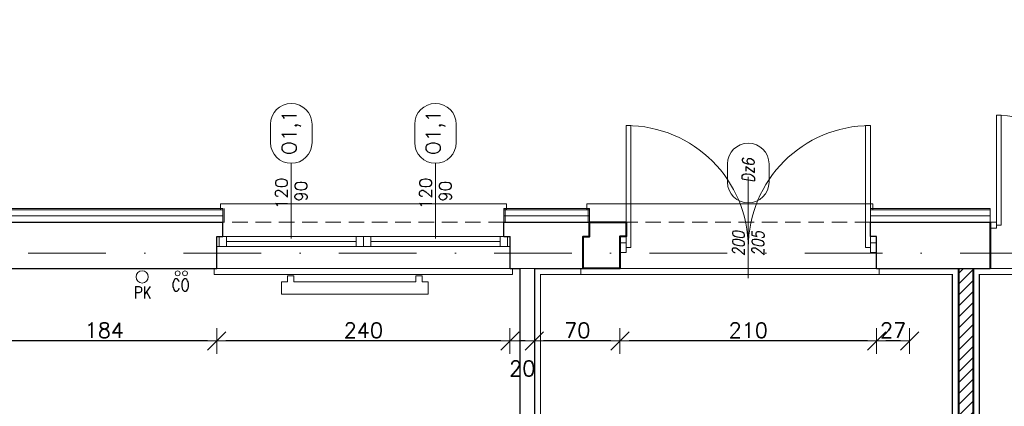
# Model space of a CAD drawing. Header units: millimetres. Extents: x 23192 to 177760, y -399809 to -79279.
# Tile 152 of 256: x 53970 to 54776, y -194465 to -194148. Entities that reach past the tile are written whole.
import ezdxf
from ezdxf.enums import TextEntityAlignment as Align

# ---------------------------------------------------------------- set-up
doc = ezdxf.new("R2010")
doc.units = ezdxf.units.MM
for name, pattern in [('2_3', [1, 0.5, -0.5]), ('DASHDOT', [25.4, 12.7, -6.35, 0, -6.35]), ('HIDDEN', [9.525, 6.35, -3.175])]:
    doc.linetypes.add(name, pattern=pattern)
doc.layers.get('0').update_dxf_attribs({"lineweight": 0})
for name, color, linetype, lineweight in [('!! 0_ Istn-okna', 6, 'Continuous', 13), ('!! 0_ Istn-sciany', 3, 'Continuous', 30), ('!! 0_ Istn-widok', 1, 'Continuous', 15), ('!! 0_Istn-armatura', 6, 'Continuous', 9), ('!! 0_Istn-cienka', 4, 'Continuous', 9), ('!! 0_Istn-drzwi', 1, 'Continuous', 13), ('!! 0_Opis_okna', 8, 'Continuous', 15), ('!! 0_Osie', 1, 'DASHDOT', 13), ('!! 1  WYDZIELENIE PPOŻ', 252, 'Continuous', 0), ('!! 1_ tynk zewn  - nowy', 21, 'Continuous', 20), ('!! 1_drzwi-linia', 213, 'Continuous', 5), ('!! 1_hatch projektowane ściany', 4, 'Continuous', 5), ('!! 1_PROJ Sciany', 2, 'Continuous', 40), ('!! 2_ remont Ocieplenie', 4, 'ZIGZAG', 5), ('!! 2_drzwi opis', 151, 'Continuous', 9), ('!! wymiary osi', 250, 'Continuous', 9), ('0-osie-liniA', 14, 'DASHDOT', 5)]:
    doc.layers.add(name, color=color, linetype=linetype, lineweight=lineweight)
doc.layers.add('!! 0_Istn-grzejniki', color=7, linetype='Continuous', lineweight=0, plot=False)
doc.layers.add('Powierzchnia', color=140, linetype='Continuous', lineweight=5, plot=False)
doc.styles.add('50', font='ROMANS.shx', dxfattribs={"width": 0.8, "height": 10})
doc.styles.add('ARCHETYP', font='romans.shx', dxfattribs={"height": 15})
doc.styles.add('TXT', font='simplex.shx')
doc.linetypes.add('ZIGZAG', pattern='A,0.00254,-5.08,[131,ltypeshp.shx,S=5.08,R=0,X=-5.08,Y=0],-10.16,[131,ltypeshp.shx,S=5.08,R=180,X=5.08,Y=0],-5.08', length=20.32254)
doc.dimstyles.new('DIM50', dxfattribs={"dimscale": 5, "dimtxt": 2.5, "dimasz": 1.5, "dimexe": 0, "dimexo": 0, "dimgap": 0.5, "dimtad": 1, "dimdec": 4, "dimrnd": 0.5, "dimdsep": 46, "dimtxsty": 'TXT', "dimblk1": 'TICK1', "dimblk2": 'TICK1', "dimsah": 1, "dimcen": 0, "dimse1": 1, "dimse2": 1, "dimclrd": 1, "dimclre": 7, "dimclrt": 9, "dimadec": 0, "dimazin": 0, "dimtfac": 1, "dimtdec": 4, "dimtmove": 2, "dimatfit": 3, "dimldrblk": 'TICK1', "dimfxl": 1, "dimtolj": 1, "dimarcsym": 0})

# ---------------------------------------------------------------- blocks, each defined once
blk = doc.blocks.new('BLOK OSI')
at = {"layer": '0-osie-liniA', "ltscale": 5}
blk.add_lwpolyline([(48639.33021, -194402.0883), (55424.2848, -194402.0883)], dxfattribs=at)
blk = doc.blocks.new('1_ok-opis')
blk.add_line((0, 111.61), (0, 50))
for points in [[(-17, 128.61), (-17, 143.61)], [(17, 128.61), (17, 143.61)]]:
    blk.add_lwpolyline(points)
for centre, start, end in [((0, 143.61), 0, 180), ((0, 128.61), 180, 0)]:
    blk.add_arc(centre, 17, start, end)
at = {"style": 'ARCHETYP'}
for tag, height, rotation, p in [('NR', 12, 90, (0, 136.9)), ('NR', 12, 270, (0, 136.9)), ('SZEROKOŚĆ', 10, 90, (-8, 78.29)), ('SZEROKOŚĆ', 10, 270, (8, 78.29)), ('WYSOKOŚĆ', 10, 270, (-8, 78.29)), ('WYSOKOŚĆ', 10, 90, (8, 78.29))]:
    blk.add_attdef(tag, text='', height=height, rotation=rotation, dxfattribs=at).set_placement(p, align=Align.MIDDLE)
blk = doc.blocks.new('TICK1')
at = {"color": 0}
for p, q in [((0, -1.4), (0, 1.4)), ((0, 0), (-1, 0))]:
    blk.add_line(p, q, dxfattribs=at)
at = {"color": 2}
blk.add_line((-1, -1), (1, 1), dxfattribs=at)
blk = doc.blocks.new('*D2243')
at = {"layer": '!! wymiary osi', "color": 1, "lineweight": -2, "transparency": 16777216}
blk.add_line((53201.21, -193749.32), (55021.21, -193749.32), dxfattribs=at)
at = {"layer": 'DEFPOINTS', "color": 0, "transparency": 16777216}
for p in [(55028.71, -193749.32), (53193.71, -193904.59), (55028.71, -194277.59)]:
    blk.add_point(p, dxfattribs=at)
at = {"layer": '!! wymiary osi', "color": 1, "lineweight": -2, "transparency": 16777216, "xscale": 7.5, "yscale": 7.5, "zscale": 7.5, "rotation": 180}
blk.add_blockref('TICK1', (53193.71, -193749.32), dxfattribs=at)
at = {"layer": '!! wymiary osi', "color": 1, "lineweight": -2, "transparency": 16777216, "xscale": 7.5, "yscale": 7.5, "zscale": 7.5}
blk.add_blockref('TICK1', (55028.71, -193749.32), dxfattribs=at)
at = {"layer": '!! wymiary osi', "color": 9, "transparency": 16777216, "insert": (54111.21, -193740.57), "char_height": 12.5, "attachment_point": 5, "style": 'TXT'}
blk.add_mtext('\\A1;1835', dxfattribs=at)
blk = doc.blocks.new('*D2270')
at = {"layer": '!! wymiary osi', "color": 1, "lineweight": -2, "transparency": 16777216}
blk.add_line((53955.21, -193779.13), (54372.21, -193779.13), dxfattribs=at)
at = {"layer": 'DEFPOINTS', "color": 0, "transparency": 16777216}
for p in [(54379.71, -193779.13), (53947.71, -194326.59), (54379.71, -194326.59)]:
    blk.add_point(p, dxfattribs=at)
at = {"layer": '!! wymiary osi', "color": 1, "lineweight": -2, "transparency": 16777216, "xscale": 7.5, "yscale": 7.5, "zscale": 7.5, "rotation": 180}
blk.add_blockref('TICK1', (53947.71, -193779.13), dxfattribs=at)
at = {"layer": '!! wymiary osi', "color": 1, "lineweight": -2, "transparency": 16777216, "xscale": 7.5, "yscale": 7.5, "zscale": 7.5}
blk.add_blockref('TICK1', (54379.71, -193779.13), dxfattribs=at)
at = {"layer": '!! wymiary osi', "color": 9, "transparency": 16777216, "insert": (54163.71, -193770.38), "char_height": 12.5, "attachment_point": 5, "style": 'TXT'}
blk.add_mtext('\\A1;432', dxfattribs=at)
blk = doc.blocks.new('*D2271')
at = {"layer": '!! wymiary osi', "color": 1, "lineweight": -2, "transparency": 16777216}
for p, q in [((54372.21, -193779.13), (54364.71, -193779.13)), ((54379.71, -193779.13), (54391.71, -193779.13)), ((54399.21, -193779.13), (54406.71, -193779.13))]:
    blk.add_line(p, q, dxfattribs=at)
at = {"layer": 'DEFPOINTS', "color": 0, "transparency": 16777216}
for p in [(54391.71, -193779.13), (54379.71, -194326.59), (54391.71, -194326.59)]:
    blk.add_point(p, dxfattribs=at)
at = {"layer": '!! wymiary osi', "color": 1, "lineweight": -2, "transparency": 16777216, "xscale": 7.5, "yscale": 7.5, "zscale": 7.5}
blk.add_blockref('TICK1', (54379.71, -193779.13), dxfattribs=at)
at = {"layer": '!! wymiary osi', "color": 1, "lineweight": -2, "transparency": 16777216, "xscale": 7.5, "yscale": 7.5, "zscale": 7.5, "rotation": 180}
blk.add_blockref('TICK1', (54391.71, -193779.13), dxfattribs=at)
at = {"layer": '!! wymiary osi', "color": 9, "transparency": 16777216, "insert": (54385.71, -193769.13), "char_height": 12.5, "attachment_point": 5, "style": 'TXT'}
blk.add_mtext('\\A1;12', dxfattribs=at)
blk = doc.blocks.new('*D2272')
at = {"layer": '!! wymiary osi', "color": 1, "lineweight": -2, "transparency": 16777216}
blk.add_line((54399.21, -193779.13), (54972.21, -193779.13), dxfattribs=at)
at = {"layer": 'DEFPOINTS', "color": 0, "transparency": 16777216}
for p in [(54979.71, -193779.13), (54391.71, -194326.59), (54979.71, -194326.59)]:
    blk.add_point(p, dxfattribs=at)
at = {"layer": '!! wymiary osi', "color": 1, "lineweight": -2, "transparency": 16777216, "xscale": 7.5, "yscale": 7.5, "zscale": 7.5, "rotation": 180}
blk.add_blockref('TICK1', (54391.71, -193779.13), dxfattribs=at)
at = {"layer": '!! wymiary osi', "color": 1, "lineweight": -2, "transparency": 16777216, "xscale": 7.5, "yscale": 7.5, "zscale": 7.5}
blk.add_blockref('TICK1', (54979.71, -193779.13), dxfattribs=at)
at = {"layer": '!! wymiary osi', "color": 9, "transparency": 16777216, "insert": (54685.71, -193770.38), "char_height": 12.5, "attachment_point": 5, "style": 'TXT'}
blk.add_mtext('\\A1;588', dxfattribs=at)
blk = doc.blocks.new('*D2427')
at = {"layer": '!! wymiary osi', "color": 1, "lineweight": -2, "transparency": 16777216}
blk.add_line((54691.21, -194411.04), (54679.21, -194411.04), dxfattribs=at)
at = {"layer": 'DEFPOINTS', "color": 0, "transparency": 16777216}
for p in [(54671.71, -194351.59), (54698.71, -194351.59), (54671.71, -194411.04)]:
    blk.add_point(p, dxfattribs=at)
at = {"layer": '!! wymiary osi', "color": 1, "lineweight": -2, "transparency": 16777216, "xscale": 7.5, "yscale": 7.5, "zscale": 7.5, "rotation": 180}
blk.add_blockref('TICK1', (54671.71, -194411.04), dxfattribs=at)
at = {"layer": '!! wymiary osi', "color": 1, "lineweight": -2, "transparency": 16777216, "xscale": 7.5, "yscale": 7.5, "zscale": 7.5}
blk.add_blockref('TICK1', (54698.71, -194411.04), dxfattribs=at)
at = {"layer": '!! wymiary osi', "color": 9, "transparency": 16777216, "insert": (54685.21, -194402.29), "char_height": 12.5, "attachment_point": 5, "style": 'TXT'}
blk.add_mtext('\\A1;27', dxfattribs=at)
blk = doc.blocks.new('*D2428')
at = {"layer": '!! wymiary osi', "color": 1, "lineweight": -2, "transparency": 16777216}
blk.add_line((54664.21, -194411.04), (54469.21, -194411.04), dxfattribs=at)
at = {"layer": 'DEFPOINTS', "color": 0, "transparency": 16777216}
for p in [(54461.71, -194351.59), (54671.71, -194351.59), (54461.71, -194411.04)]:
    blk.add_point(p, dxfattribs=at)
at = {"layer": '!! wymiary osi', "color": 1, "lineweight": -2, "transparency": 16777216, "xscale": 7.5, "yscale": 7.5, "zscale": 7.5, "rotation": 180}
blk.add_blockref('TICK1', (54461.71, -194411.04), dxfattribs=at)
at = {"layer": '!! wymiary osi', "color": 1, "lineweight": -2, "transparency": 16777216, "xscale": 7.5, "yscale": 7.5, "zscale": 7.5}
blk.add_blockref('TICK1', (54671.71, -194411.04), dxfattribs=at)
at = {"layer": '!! wymiary osi', "color": 9, "transparency": 16777216, "insert": (54566.71, -194402.29), "char_height": 12.5, "attachment_point": 5, "style": 'TXT'}
blk.add_mtext('\\A1;210', dxfattribs=at)
blk = doc.blocks.new('*D2429')
at = {"layer": '!! wymiary osi', "color": 1, "lineweight": -2, "transparency": 16777216}
blk.add_line((54454.21, -194411.04), (54399.21, -194411.04), dxfattribs=at)
at = {"layer": 'DEFPOINTS', "color": 0, "transparency": 16777216}
for p in [(54391.71, -194351.59), (54461.71, -194351.59), (54391.71, -194411.04)]:
    blk.add_point(p, dxfattribs=at)
at = {"layer": '!! wymiary osi', "color": 1, "lineweight": -2, "transparency": 16777216, "xscale": 7.5, "yscale": 7.5, "zscale": 7.5, "rotation": 180}
blk.add_blockref('TICK1', (54391.71, -194411.04), dxfattribs=at)
at = {"layer": '!! wymiary osi', "color": 1, "lineweight": -2, "transparency": 16777216, "xscale": 7.5, "yscale": 7.5, "zscale": 7.5}
blk.add_blockref('TICK1', (54461.71, -194411.04), dxfattribs=at)
at = {"layer": '!! wymiary osi', "color": 9, "transparency": 16777216, "insert": (54426.71, -194402.29), "char_height": 12.5, "attachment_point": 5, "style": 'TXT'}
blk.add_mtext('\\A1;70', dxfattribs=at)
blk = doc.blocks.new('*D2430')
at = {"layer": '!! wymiary osi', "color": 1, "lineweight": -2, "transparency": 16777216}
blk.add_line((54384.21, -194411.04), (54379.21, -194411.04), dxfattribs=at)
at = {"layer": 'DEFPOINTS', "color": 0, "transparency": 16777216}
for p in [(54371.71, -194351.59), (54391.71, -194351.59), (54371.71, -194411.04)]:
    blk.add_point(p, dxfattribs=at)
at = {"layer": '!! wymiary osi', "color": 1, "lineweight": -2, "transparency": 16777216, "xscale": 7.5, "yscale": 7.5, "zscale": 7.5, "rotation": 180}
blk.add_blockref('TICK1', (54371.71, -194411.04), dxfattribs=at)
at = {"layer": '!! wymiary osi', "color": 1, "lineweight": -2, "transparency": 16777216, "xscale": 7.5, "yscale": 7.5, "zscale": 7.5}
blk.add_blockref('TICK1', (54391.71, -194411.04), dxfattribs=at)
at = {"layer": '!! wymiary osi', "color": 9, "transparency": 16777216, "insert": (54381.71, -194433.54), "char_height": 12.5, "attachment_point": 5, "style": 'TXT'}
blk.add_mtext('\\A1;20', dxfattribs=at)
blk = doc.blocks.new('*D2431')
at = {"layer": '!! wymiary osi', "color": 1, "lineweight": -2, "transparency": 16777216}
blk.add_line((54364.21, -194411.04), (54139.21, -194411.04), dxfattribs=at)
at = {"layer": 'DEFPOINTS', "color": 0, "transparency": 16777216}
for p in [(54131.71, -194351.59), (54371.71, -194351.59), (54131.71, -194411.04)]:
    blk.add_point(p, dxfattribs=at)
at = {"layer": '!! wymiary osi', "color": 1, "lineweight": -2, "transparency": 16777216, "xscale": 7.5, "yscale": 7.5, "zscale": 7.5, "rotation": 180}
blk.add_blockref('TICK1', (54131.71, -194411.04), dxfattribs=at)
at = {"layer": '!! wymiary osi', "color": 1, "lineweight": -2, "transparency": 16777216, "xscale": 7.5, "yscale": 7.5, "zscale": 7.5}
blk.add_blockref('TICK1', (54371.71, -194411.04), dxfattribs=at)
at = {"layer": '!! wymiary osi', "color": 9, "transparency": 16777216, "insert": (54251.71, -194402.29), "char_height": 12.5, "attachment_point": 5, "style": 'TXT'}
blk.add_mtext('\\A1;240', dxfattribs=at)
blk = doc.blocks.new('*D2432')
at = {"layer": '!! wymiary osi', "color": 1, "lineweight": -2, "transparency": 16777216}
blk.add_line((54124.21, -194411.04), (53955.21, -194411.04), dxfattribs=at)
at = {"layer": 'DEFPOINTS', "color": 0, "transparency": 16777216}
for p in [(53947.71, -194351.59), (54131.71, -194351.59), (53947.71, -194411.04)]:
    blk.add_point(p, dxfattribs=at)
at = {"layer": '!! wymiary osi', "color": 1, "lineweight": -2, "transparency": 16777216, "xscale": 7.5, "yscale": 7.5, "zscale": 7.5, "rotation": 180}
blk.add_blockref('TICK1', (53947.71, -194411.04), dxfattribs=at)
at = {"layer": '!! wymiary osi', "color": 1, "lineweight": -2, "transparency": 16777216, "xscale": 7.5, "yscale": 7.5, "zscale": 7.5}
blk.add_blockref('TICK1', (54131.71, -194411.04), dxfattribs=at)
at = {"layer": '!! wymiary osi', "color": 9, "transparency": 16777216, "insert": (54039.71, -194402.29), "char_height": 12.5, "attachment_point": 5, "style": 'TXT'}
blk.add_mtext('\\A1;184', dxfattribs=at)
blk = doc.blocks.new('drzwi dwuskrzydłowe')
for points in [[(68481.18, -214206.57), (68481.18, -214296.57), (68477.18, -214296.57), (68477.18, -214206.57)], [(68653.18, -214206.57), (68653.18, -214296.57), (68657.18, -214296.57), (68657.18, -214206.57)], [(68477.18, -214294.07), (68472.18, -214294.07), (68472.18, -214299.07), (68477.18, -214299.07)], [(68657.18, -214294.07), (68662.18, -214294.07), (68662.18, -214299.07), (68657.18, -214299.07)]]:
    blk.add_lwpolyline(points, close=True)
for centre, start, end in [((68477.18, -214296.57), 0, 90), ((68657.18, -214296.57), 90, 180)]:
    blk.add_arc(centre, 90, start, end)

msp = doc.modelspace()

# ---------------------------------------------------------------- hatches: boundary and pattern name
at = {"layer": '!! 1_hatch projektowane ściany'}
h = msp.add_hatch(dxfattribs=at)
h.set_pattern_fill('ANSI31', color=256, scale=2)
h.paths.add_polyline_path([(54738.71142, -194926.5883), (54750.71142, -194926.5883), (54750.71142, -194351.5883), (54738.71142, -194351.5883)])

# ---------------------------------------------------------------- linework, layer by layer
at = {"layer": '!! 0_ Istn-okna'}
for points in [[(54131.71142, -194325.5883), (54371.71142, -194325.5883)], [(54131.71142, -194333.5883), (54371.71142, -194333.5883)], [(54139.71142, -194329.5883), (54245.71142, -194329.5883)], [(54257.71142, -194329.5883), (54363.71142, -194329.5883)]]:
    msp.add_lwpolyline(points, dxfattribs=at)
for points in [[(54133.71142, -194325.5883), (54139.71142, -194325.5883), (54139.71142, -194333.5883), (54133.71142, -194333.5883)], [(54245.71142, -194325.5883), (54251.71142, -194325.5883), (54251.71142, -194333.5883), (54245.71142, -194333.5883)], [(54251.71142, -194325.5883), (54257.71142, -194325.5883), (54257.71142, -194333.5883), (54251.71142, -194333.5883)], [(54363.71142, -194325.5883), (54369.71142, -194325.5883), (54369.71142, -194333.5883), (54363.71142, -194333.5883)]]:
    msp.add_lwpolyline(points, close=True, dxfattribs=at)
at = {"layer": '!! 0_ Istn-sciany'}
for points in [[(53766.71142, -194313.5883), (54136.71142, -194313.5883)], [(54136.71142, -194325.5883), (54136.71142, -194313.5883)], [(54366.71142, -194313.5883), (54436.71142, -194313.5883)], [(54366.71142, -194325.5883), (54366.71142, -194313.5883)], [(54436.71142, -194325.5883), (54436.71142, -194313.5883)], [(54666.71142, -194313.5883), (54764.71143, -194313.5883)], [(54666.71142, -194325.5883), (54666.71142, -194313.5883)], [(54131.71142, -194325.5883), (54136.71142, -194325.5883)], [(54131.71142, -194351.5883), (54131.71142, -194325.5883)], [(54366.71142, -194325.5883), (54371.71142, -194325.5883)], [(54371.71142, -194351.5883), (54371.71142, -194325.5883)], [(54431.71142, -194351.5883), (54431.71142, -194325.5883)], [(54431.71142, -194325.5883), (54436.71142, -194325.5883)], [(54671.71142, -194325.5883), (54666.71142, -194325.5883)], [(54671.71142, -194351.5883), (54671.71142, -194325.5883)], [(53947.71142, -194351.5883), (54131.71142, -194351.5883)], [(54371.71142, -194351.5883), (54379.71142, -194351.5883)], [(54379.71142, -194351.5883), (54379.71142, -194755.5883)], [(54391.71142, -194351.5883), (54431.71142, -194351.5883)], [(54391.71142, -194351.5883), (54391.71142, -194767.5883)], [(54671.71142, -194351.5883), (54764.71142, -194351.5883)]]:
    msp.add_lwpolyline(points, dxfattribs=at)
at = {"layer": '!! 0_ Istn-widok'}
for points in [[(54368.71142, -194298.5883), (54134.71142, -194298.5883)], [(54134.71142, -194303.5883), (54134.71142, -194298.5883)], [(54368.71142, -194303.5883), (54368.71142, -194298.5883)], [(54668.71142, -194298.5883), (54434.71142, -194298.5883)], [(54434.71142, -194303.5883), (54434.71142, -194298.5883)], [(54668.71142, -194303.5883), (54668.71142, -194298.5883)], [(54129.71142, -194351.5883), (54129.71142, -194356.5883)], [(54373.71142, -194351.5883), (54373.71142, -194356.5883)], [(54379.71142, -194351.5883), (54391.71142, -194351.5883)], [(54429.71142, -194351.5883), (54429.71142, -194356.5883)], [(54673.71142, -194351.5883), (54673.71142, -194356.5883)], [(54129.71142, -194356.5883), (54373.71142, -194356.5883)], [(54429.71142, -194356.5883), (54673.71142, -194356.5883)]]:
    msp.add_lwpolyline(points, dxfattribs=at)
at = {"layer": '!! 0_Istn-armatura'}
for centre, radius in [((54070.71142, -194358.5883), 5), ((54099.71142, -194355.5883), 2), ((54105.71142, -194355.5883), 2)]:
    msp.add_circle(centre, radius, dxfattribs=at)
at = {"layer": '!! 0_Istn-cienka', "linetype": 'HIDDEN', "ltscale": 2}
for points in [[(54366.71142, -194313.5883), (54136.71142, -194313.5883)], [(54666.71142, -194313.5883), (54436.71142, -194313.5883)], [(54131.71142, -194351.5883), (54371.71142, -194351.5883)], [(54431.71142, -194351.5883), (54671.71142, -194351.5883)]]:
    msp.add_lwpolyline(points, dxfattribs=at)
at = {"layer": '!! 0_Istn-drzwi'}
for points in [[(54470.71142, -194234.5883), (54470.71142, -194334.5883), (54466.71142, -194334.5883), (54466.71142, -194234.5883)], [(54662.71142, -194234.5883), (54662.71142, -194334.5883), (54666.71142, -194334.5883), (54666.71142, -194234.5883)], [(54466.71142, -194330.5883), (54461.71142, -194330.5883), (54461.71142, -194338.5883), (54466.71142, -194338.5883)], [(54666.71142, -194330.5883), (54671.71142, -194330.5883), (54671.71142, -194338.5883), (54666.71142, -194338.5883)]]:
    msp.add_lwpolyline(points, close=True, dxfattribs=at)
msp.add_lwpolyline([(54566.71142, -194276.63254), (54566.71142, -194359.5883)], dxfattribs=at)
for centre, start, end in [((54466.71142, -194334.5883), 0.00000004, 90.00000004), ((54666.71142, -194334.5883), 89.99999996, 179.99999996)]:
    msp.add_arc(centre, 100, start, end, dxfattribs=at)
at = {"layer": '!! 0_Istn-grzejniki'}
msp.add_lwpolyline([(54299.71142, -194357.5883), (54299.71142, -194362.5883), (54304.71142, -194362.5883), (54304.71142, -194372.5883), (54184.71142, -194372.5883), (54184.71142, -194362.5883), (54189.71142, -194362.5883), (54189.71142, -194357.5883), (54194.71142, -194357.5883), (54194.71142, -194362.5883), (54294.71142, -194362.5883), (54294.71142, -194357.5883)], close=True, dxfattribs=at)
at = {"layer": '!! 1  WYDZIELENIE PPOŻ', "color": 20, "linetype": '2_3', "ltscale": 10, "true_color": 0xf65c09, "const_width": 1}
for points in [[(53208.71142, -195569.5883), (53208.71142, -194956.5883), (54755.5485, -194956.5883), (54755.86901, -194356.5883), (54961.71142, -194356.5883), (54961.71142, -195569.5883)], [(54396.71142, -194921.5883), (54733.71142, -194921.5883), (54733.71142, -194356.5883), (54396.71142, -194356.5883)]]:
    msp.add_lwpolyline(points, close=True, dxfattribs=at)
at = {"layer": '!! 1_ tynk zewn  - nowy'}
for points in [[(54136.71142, -194302.5883), (53766.71142, -194302.5883)], [(54136.71142, -194313.5883), (54136.71142, -194302.5883)], [(54137.71142, -194313.5883), (54137.71142, -194302.5883)], [(54436.71142, -194302.5883), (54366.71142, -194302.5883)], [(54366.71142, -194313.5883), (54366.71142, -194302.5883)], [(54367.71142, -194313.5883), (54367.71142, -194302.5883)], [(54435.71142, -194313.5883), (54435.71142, -194302.5883)], [(54436.71142, -194313.5883), (54436.71142, -194302.5883)], [(54764.71143, -194302.5883), (54666.71142, -194302.5883)], [(54764.71143, -194313.5883), (54764.71143, -194302.5883)], [(54136.71142, -194303.5883), (53766.71142, -194303.5883)], [(54436.71142, -194303.5883), (54366.71142, -194303.5883)], [(54764.71143, -194303.5883), (54666.71142, -194303.5883)]]:
    msp.add_lwpolyline(points, dxfattribs=at)
at = {"layer": '!! 1_PROJ Sciany'}
msp.add_lwpolyline([(54436.71142, -194313.5883), (54466.71142, -194313.5883), (54466.71142, -194325.5883), (54461.71142, -194325.5883), (54461.71142, -194351.5883), (54431.71142, -194351.5883), (54431.71142, -194325.5883), (54436.71142, -194325.5883)], close=True, dxfattribs=at)
for points in [[(54764.71142, -194313.5883), (54764.71142, -194351.5883)], [(54738.71142, -194351.5883), (54738.71142, -194926.5883)], [(54750.71142, -194351.5883), (54750.71142, -194926.5883)]]:
    msp.add_lwpolyline(points, dxfattribs=at)
at = {"layer": '!! 2_ remont Ocieplenie', "linetype": 'ZIGZAG', "ltscale": 0.75}
for points in [[(54136.71142, -194308.5883), (53766.71142, -194308.5883)], [(54436.71142, -194308.5883), (54366.71142, -194308.5883)], [(54764.71143, -194308.5883), (54666.71142, -194308.5883)]]:
    msp.add_lwpolyline(points, dxfattribs=at)
at = {"layer": '!! wymiary osi'}
msp.add_lwpolyline([(54738.71142, -194926.5883), (54750.71142, -194926.5883), (54750.71142, -194351.5883), (54738.71142, -194351.5883)], close=True, dxfattribs=at)
at = {"layer": 'Powierzchnia'}
for points in [[(53947.71142, -194351.5883), (54379.71142, -194351.5883), (54379.71142, -194755.5883), (53947.71142, -194755.5883)], [(54391.71142, -194926.5883), (54738.71142, -194926.5883), (54738.71142, -194351.5883), (54391.71142, -194351.5883)], [(54750.71142, -194926.5883), (54979.71142, -194926.5883), (54979.71142, -194351.5883), (54750.71142, -194351.5883)]]:
    msp.add_lwpolyline(points, close=True, dxfattribs=at)

# ---------------------------------------------------------------- block references
at = {"layer": '!! 0_Opis_okna'}
ref = msp.add_blockref('1_ok-opis', (54192.71142, -194377.11446), dxfattribs=at)
ref.add_attrib('WYSOKOŚĆ', '90', dxfattribs={"layer": '0', "height": 10, "rotation": 90, "style": 'ARCHETYP'}).set_placement((54200.71142, -194288.39405), align=Align.MIDDLE)
ref.add_attrib('SZEROKOŚĆ', '120', dxfattribs={"layer": '0', "height": 10, "rotation": 90, "style": 'ARCHETYP'}).set_placement((54184.71142, -194290.16751), align=Align.MIDDLE)
ref.add_attrib('NR', 'O1,1', dxfattribs={"layer": '0', "height": 12, "rotation": 90, "style": 'ARCHETYP'}).set_placement((54192.71142, -194240.21302), align=Align.MIDDLE)
ref = msp.add_blockref('1_ok-opis', (54310.71142, -194377.11446), dxfattribs=at)
ref.add_attrib('WYSOKOŚĆ', '90', dxfattribs={"layer": '0', "height": 10, "rotation": 90, "style": 'ARCHETYP'}).set_placement((54318.71142, -194288.39405), align=Align.MIDDLE)
ref.add_attrib('SZEROKOŚĆ', '120', dxfattribs={"layer": '0', "height": 10, "rotation": 90, "style": 'ARCHETYP'}).set_placement((54302.71142, -194290.16751), align=Align.MIDDLE)
ref.add_attrib('NR', 'O1,1', dxfattribs={"layer": '0', "height": 12, "rotation": 90, "style": 'ARCHETYP'}).set_placement((54310.71142, -194240.21302), align=Align.MIDDLE)
at = {"layer": '!! 0_Osie'}
msp.add_blockref('BLOK OSI', (0, 63), dxfattribs=at)
at = {"layer": '!! 1_drzwi-linia'}
msp.add_blockref('drzwi dwuskrzydłowe', (-13707.47074, 19980.4853), dxfattribs=at)
at = {"layer": '!! 2_drzwi opis'}
ref = msp.add_blockref('1_ok-opis', (54566.71142, -194409.5883), dxfattribs=dict(at, xscale=-1, rotation=359.9999963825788))
ref.add_attrib('WYSOKOŚĆ', '200', dxfattribs={"layer": '0', "height": 10, "rotation": 89.99999638, "style": '50', "oblique": 10, "width": 0.8}).set_placement((54558.71143, -194331.29745), align=Align.MIDDLE)
ref.add_attrib('SZEROKOŚĆ', '205', dxfattribs={"layer": '0', "height": 10, "rotation": 89.99999638, "style": '50', "oblique": 10, "width": 0.8}).set_placement((54574.71143, -194331.29745), align=Align.MIDDLE)
ref.add_attrib('NR', 'Dz6', dxfattribs={"layer": '0', "height": 10, "rotation": 89.99999638, "style": '50', "oblique": 10, "width": 0.8}).set_placement((54566.71143, -194271.38116), align=Align.MIDDLE)

# ---------------------------------------------------------------- texts
at = {"layer": '!! 0_Istn-armatura', "style": 'ARCHETYP', "width": 0.8}
for s, p in [('PK', (54063.91102, -194376.37535)), ('CO', (54094.82958, -194370.22337))]:
    msp.add_text(s, height=10, rotation=0.00000004, dxfattribs=at).set_placement(p)

# ---------------------------------------------------------------- dimensions: what is measured, and where the dimension line sits
at = {"layer": '!! wymiary osi'}
for base, p1, p2, picture, middle in [((55028.71142, -193749.32362), (53193.71142, -193904.5883), (55028.71142, -194277.5883), '*D2243', (54111.21142, -193740.57362)), ((54379.71142, -193779.12584), (53947.71142, -194326.5883), (54379.71142, -194326.5883), '*D2270', (54163.71142, -193770.37584)), ((54391.71142, -193779.12584), (54379.71142, -194326.5883), (54391.71142, -194326.5883), '*D2271', (54385.71142, -193769.12584)), ((54979.71142, -193779.12584), (54391.71142, -194326.5883), (54979.71142, -194326.5883), '*D2272', (54685.71142, -193770.37584)), ((53947.71142, -194411.04449), (54131.71142, -194351.5883), (53947.71142, -194351.5883), '*D2432', (54039.71142, -194402.29449)), ((54131.71142, -194411.04449), (54371.71142, -194351.5883), (54131.71142, -194351.5883), '*D2431', (54251.71142, -194402.29449)), ((54371.71142, -194411.04449), (54391.71142, -194351.5883), (54371.71142, -194351.5883), '*D2430', (54381.71142, -194433.54449)), ((54391.71142, -194411.04449), (54461.71142, -194351.5883), (54391.71142, -194351.5883), '*D2429', (54426.71142, -194402.29449)), ((54461.71142, -194411.04449), (54671.71142, -194351.5883), (54461.71142, -194351.5883), '*D2428', (54566.71142, -194402.29449)), ((54671.71142, -194411.04449), (54698.71142, -194351.5883), (54671.71142, -194351.5883), '*D2427', (54685.21142, -194402.29449))]:
    dim = msp.add_linear_dim(base=base, p1=p1, p2=p2, dimstyle='DIM50', dxfattribs=at)
    dim.commit()
    dim.dimension.update_dxf_attribs({"geometry": picture, "text_midpoint": middle})

doc.saveas('drawing.dxf')
